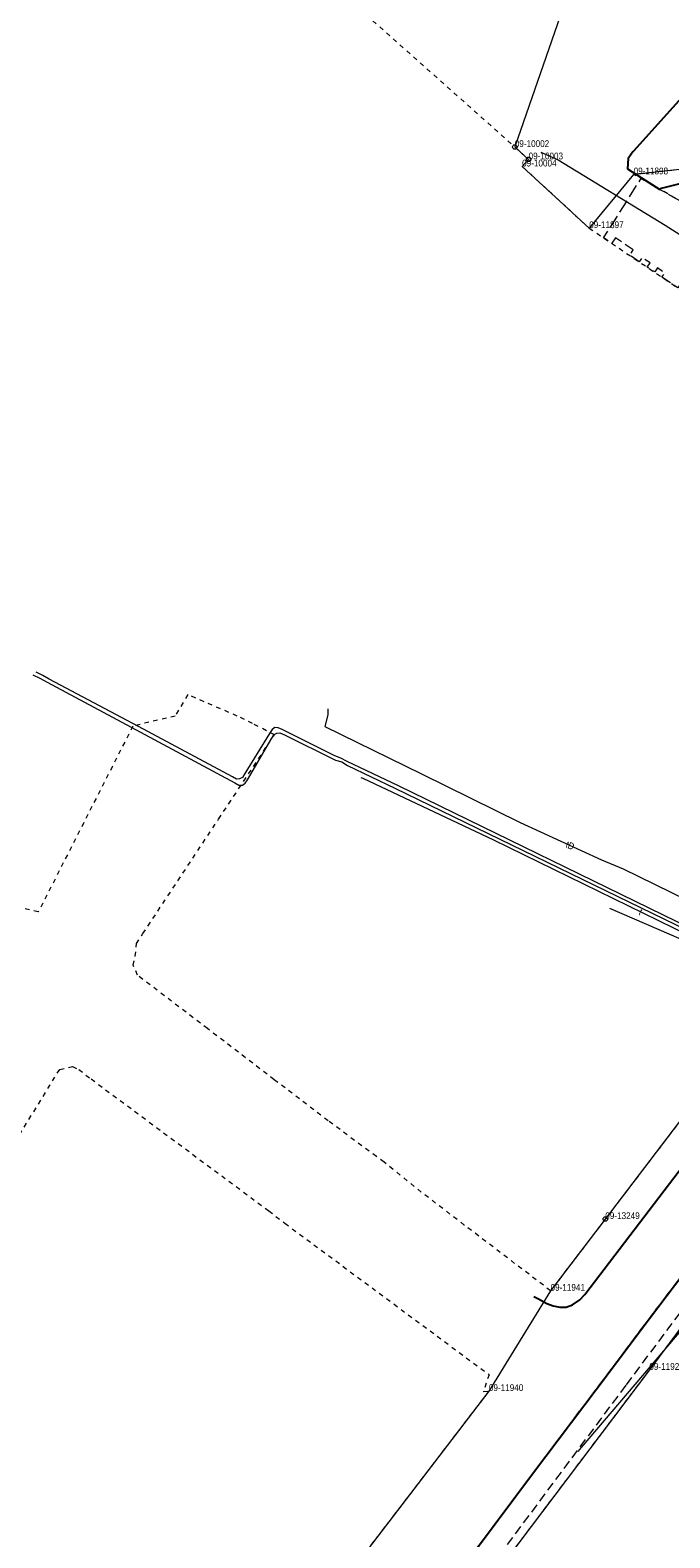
# Model space of a CAD drawing. Header units: metres. Extents: x 5550680 to 5557791, y 5952678 to 5961317.
# Tile 4 of 16: x 5550902 to 5550973, y 5960616 to 5960782. Entities that reach past the tile are written whole.
import ezdxf
from ezdxf.enums import TextEntityAlignment as Align

# ---------------------------------------------------------------- set-up
doc = ezdxf.new("R2010")
doc.units = ezdxf.units.M
doc.header["$MEASUREMENT"] = 0
for name, pattern in [('0.5_0.5', [1, 0.5, -0.5]), ('1.0_0.5', [1.5, 1, -0.5]), ('1.5_0.5', [2, 1.5, -0.5]), ('219-500', [0])]:
    doc.linetypes.add(name, pattern=pattern)
doc.layers.get('0').update_dxf_attribs({"color": 2, "linetype": 'CONTINUOUS', "lineweight": 5})
for name, color, linetype in [('202-punkt graniczny', 7, 'CONTINUOUS'), ('202-punkt graniczny-Atr103', 7, 'CONTINUOUS'), ('203-punkt graniczny', 7, 'CONTINUOUS'), ('203-punkt graniczny-Atr103', 7, 'CONTINUOUS'), ('218-kontur użytku gruntowego', 7, 'CONTINUOUS'), ('219-działka ewidencyjna', 7, 'CONTINUOUS'), ('chodnik', 7, 'CONTINUOUS'), ('krawężnik', 7, 'CONTINUOUS'), ('obszar utwardzony', 7, 'CONTINUOUS'), ('przewód ciepłowniczy', 7, 'CONTINUOUS'), ('przewód kanalizacyjny', 7, 'CONTINUOUS'), ('przewód telekomunikacyjny podziemny', 7, 'CONTINUOUS'), ('przewód telekomunikacyjny podziemny-Atr1', 7, 'CONTINUOUS')]:
    doc.layers.add(name, color=color, linetype=linetype)
doc.styles.get("Standard").update_dxf_attribs({"font": 'Working1250', "width": 0.75})

# ---------------------------------------------------------------- blocks, each defined once
blk = doc.blocks.new('203')
at = {"linetype": 'Continuous', "lineweight": 0}
h = blk.add_hatch(color=0, dxfattribs=at)
edge = h.paths.add_edge_path()
edge.add_arc((0, 0), 0.045, 0, 360)
blk = doc.blocks.new('202')
at = {"color": 0, "linetype": 'Continuous', "lineweight": 0}
blk.add_circle((0, 0), 0.25, dxfattribs=at)

msp = doc.modelspace()

# ---------------------------------------------------------------- linework, layer by layer
at = {"layer": '218-kontur użytku gruntowego', "color": 252, "linetype": '0.5_0.5', "lineweight": 18, "flags": 128}
for points in [[(5550937.91, 5960785.48), (5550955.86, 5960769.53)], [(5550955.86, 5960769.53), (5550957.39, 5960768.16)], [(5550969.02, 5960766.5), (5550995.6, 5960769.38)], [(5550957.39, 5960768.16), (5550956.67, 5960767.37)], [(5550956.67, 5960767.37), (5550964.1, 5960760.55)], [(5551023.1, 5960735.48), (5550969.02, 5960766.5)], [(5550964.1, 5960760.55), (5550981.44, 5960748.86)], [(5550919.64, 5960708.9), (5550918.26, 5960706.53)], [(5550925.12, 5960706.53), (5550919.64, 5960708.9)], [(5550913.57, 5960705.42), (5550903.1, 5960684.84)], [(5550918.26, 5960706.53), (5550913.57, 5960705.42)], [(5550926.83, 5960705.69), (5550925.12, 5960706.53)], [(5550929.24, 5960704.45), (5550926.83, 5960705.69)], [(5550923.07, 5960695.12), (5550929.24, 5960704.45)], [(5550917.45, 5960686.63), (5550923.07, 5960695.12)], [(5550903.1, 5960684.84), (5550879.27, 5960690.56)], [(5550914.68, 5960682.44), (5550917.45, 5960686.63)], [(5550913.96, 5960681.35), (5550914.68, 5960682.44)], [(5550913.84, 5960679.94), (5550913.96, 5960681.35)], [(5550988.95, 5960681.11), (5550965.88, 5960650.84)], [(5550913.62, 5960678.94), (5550913.84, 5960679.94)], [(5550914.07, 5960677.84), (5550913.62, 5960678.94)], [(5550921.84, 5960671.92), (5550914.07, 5960677.84)], [(5550929.22, 5960666.27), (5550921.84, 5960671.92)], [(5550997.35, 5960669.86), (5550970.76, 5960634.14)], [(5550837.16, 5960556.21), (5550905.47, 5960667.41)], [(5550905.47, 5960667.41), (5550906.89, 5960667.74)], [(5550906.89, 5960667.74), (5550907.58, 5960667.39)], [(5550907.58, 5960667.39), (5550908.95, 5960666.35)], [(5550908.95, 5960666.35), (5550928.62, 5960651.75)], [(5550930.42, 5960665.37), (5550929.22, 5960666.27)], [(5550935.18, 5960661.72), (5550930.42, 5960665.37)], [(5550940.53, 5960657.77), (5550935.18, 5960661.72)], [(5550941.38, 5960657.15), (5550940.53, 5960657.77)], [(5550945.51, 5960653.83), (5550941.38, 5960657.15)], [(5550950.27, 5960650.18), (5550945.51, 5960653.83)], [(5550928.62, 5960651.75), (5550930.41, 5960650.37)], [(5550930.41, 5960650.37), (5550953.02, 5960633.61)], [(5550965.88, 5960650.84), (5550959.82, 5960642.9)], [(5550955.05, 5960646.54), (5550950.27, 5960650.18)], [(5550959.82, 5960642.9), (5550955.05, 5960646.54)], [(5550970.76, 5960634.14), (5550936.59, 5960588.89)], [(5550953.02, 5960633.61), (5550952.37, 5960631.74)], [(5550952.99, 5960631.8), (5550920.34, 5960589.15)], [(5550952.37, 5960631.74), (5550952.99, 5960631.8)]]:
    msp.add_lwpolyline(points, dxfattribs=at)
at = {"layer": '219-działka ewidencyjna', "color": 252, "linetype": '219-500', "lineweight": 18, "flags": 128}
for points in [[(5550964.96, 5960795.76), (5550955.86, 5960769.53)], [(5550957.39, 5960768.16), (5550955.86, 5960769.53)], [(5550995.6, 5960769.38), (5550969.02, 5960766.5)], [(5550957.39, 5960768.16), (5550956.67, 5960767.37)], [(5550964.1, 5960760.55), (5550956.67, 5960767.37)], [(5550969.02, 5960766.5), (5550964.1, 5960760.55)], [(5550988.95, 5960681.11), (5550965.88, 5960650.84)], [(5550997.35, 5960669.86), (5550970.76, 5960634.14)], [(5550965.88, 5960650.84), (5550959.82, 5960642.9)], [(5550959.82, 5960642.9), (5550952.99, 5960631.8)], [(5550970.76, 5960634.14), (5550936.59, 5960588.89)], [(5550952.99, 5960631.8), (5550920.34, 5960589.15)]]:
    msp.add_lwpolyline(points, dxfattribs=at)
at = {"layer": 'chodnik', "color": 252, "linetype": '1.0_0.5', "lineweight": 18, "flags": 128}
msp.add_lwpolyline([(5550968.15, 5960632.44), (5550942.8, 5960598.4), (5550942.41, 5960602.07), (5550945.42, 5960606.07), (5550946.3, 5960607.18), (5550947.64, 5960609.01), (5550948.04, 5960609.55), (5550957.94, 5960622.77), (5550964.87, 5960631.98), (5550970.77, 5960639.84), (5550980.8, 5960653.06), (5550982.23, 5960654.95), (5550987.28, 5960661.77), (5550989.22, 5960664.35), (5550992.68, 5960668.88), (5550995.15, 5960672.21), (5550995.45, 5960672.06), (5550995.92, 5960672.69), (5550995.71, 5960672.89), (5550998.21, 5960676.87), (5550998.83, 5960676.51), (5551000.14, 5960675.53), (5550999.62, 5960674.73), (5550998.81, 5960673.15), (5550994.76, 5960668.03), (5550993.78, 5960666.73), (5550992.1, 5960664.5), (5550989.85, 5960661.53)], close=True, dxfattribs=at)
at = {"layer": 'krawężnik', "color": 252, "linetype": 'Continuous', "lineweight": 25, "flags": 128}
for points in [[(5550976.69, 5960777.61), (5550969.02, 5960769.07), (5550968.94, 5960768.98), (5550968.41, 5960768.27), (5550968.35, 5960767.11), (5550969.9, 5960766.13), (5550971.92, 5960764.84), (5550972.12, 5960764.96), (5550974.9, 5960765.67)], [(5550957.98, 5960642.26), (5550958.5, 5960642.01), (5550959.4, 5960641.5), (5550960.1, 5960641.23), (5550960.84, 5960641.08), (5550961.56, 5960641.09), (5550962.26, 5960641.34), (5550963.07, 5960641.88), (5550963.6, 5960642.47), (5550975.12, 5960657.59), (5550981.44, 5960666.13), (5550983.36, 5960668.71), (5550986.83, 5960673.24), (5550990.17, 5960677.65), (5550991.26, 5960679.29), (5550992.04, 5960680.51), (5550992.86, 5960681.95), (5550996.61, 5960688.53)], [(5550948.04, 5960609.55), (5550957.94, 5960622.77), (5550964.87, 5960631.98), (5550970.77, 5960639.84), (5550980.8, 5960653.06)]]:
    msp.add_lwpolyline(points, dxfattribs=at)
at = {"layer": 'obszar utwardzony', "color": 252, "linetype": '1.5_0.5', "lineweight": 18, "flags": 128}
msp.add_lwpolyline([(5551006.17, 5960708.36), (5551003.7, 5960709.95), (5551003.6, 5960709.78), (5550986.73, 5960720.61), (5550988.91, 5960723.81), (5550998.05, 5960738.44), (5550995.28, 5960740.23), (5550989.34, 5960744.07), (5550987.42, 5960745.28), (5550981.44, 5960748.86), (5550977.12, 5960751.78), (5550977.73, 5960752.68), (5550974.38, 5960754.68), (5550973.93, 5960753.93), (5550972.16, 5960755.12), (5550972.48, 5960755.57), (5550971.66, 5960756.15), (5550971.35, 5960755.69), (5550970.52, 5960756.22), (5550970.84, 5960756.69), (5550969.95, 5960757.29), (5550969.63, 5960756.82), (5550968.58, 5960757.55), (5550968.98, 5960758.15), (5550967.02, 5960759.46), (5550966.61, 5960758.86), (5550965.67, 5960759.49), (5550966.31, 5960760.44), (5550969.9, 5960766.13), (5550971.92, 5960764.84), (5550972.29, 5960764.63), (5550986.76, 5960756.32), (5550989.3, 5960754.87), (5550989.74, 5960755.6), (5551005.04, 5960746.51), (5551006.02, 5960746.85), (5551008.43, 5960745.41), (5551008.31, 5960744.53), (5551013.66, 5960741.37), (5551014.53, 5960740.86), (5551019.57, 5960737.89), (5551019.89, 5960736.8), (5551020.62, 5960735.84), (5551021.58, 5960735.11), (5551024.05, 5960735.17), (5551019.64, 5960727.49), (5551019.15, 5960730.12), (5551018.76, 5960730.32), (5551010.71, 5960716.15), (5551010.95, 5960715.8), (5551008.88, 5960712.53), (5551008.62, 5960712.64)], close=True, dxfattribs=at)
at = {"layer": 'przewód ciepłowniczy', "color": 252, "linetype": 'Continuous', "lineweight": 18, "flags": 128}
for points in [[(5550902.5, 5960711.09), (5550903.25, 5960710.72), (5550904.07, 5960710.29), (5550914.4, 5960704.76), (5550924.87, 5960699.14), (5550925.31, 5960698.89), (5550925.7, 5960698.88), (5550926.01, 5960699.09), (5550926.26, 5960699.48), (5550928.94, 5960704.07), (5550929.22, 5960704.48), (5550929.52, 5960704.65), (5550929.86, 5960704.67), (5550930.35, 5960704.46), (5550936, 5960701.64), (5550936.71, 5960701.46), (5550937.34, 5960701.07), (5550942.59, 5960698.55), (5550974.96, 5960682.81)], [(5550975.37, 5960683.01), (5550942.98, 5960698.79), (5550937.29, 5960701.5), (5550936.59, 5960701.85), (5550935.93, 5960702.12), (5550930.11, 5960705.04), (5550929.65, 5960705.24), (5550929.3, 5960705.25), (5550928.98, 5960705.04), (5550928.7, 5960704.58), (5550925.98, 5960700.16), (5550925.71, 5960699.71), (5550925.38, 5960699.57), (5550925.04, 5960699.55), (5550924.61, 5960699.81), (5550914.18, 5960705.38), (5550904.32, 5960710.62), (5550903.59, 5960711), (5550902.87, 5960711.39)]]:
    msp.add_lwpolyline(points, dxfattribs=at)
at = {"layer": 'przewód kanalizacyjny', "color": 252, "linetype": 'Continuous', "lineweight": 18, "flags": 128}
msp.add_lwpolyline([(5550995.38, 5960672.67), (5550966.39, 5960685.22)], dxfattribs=at)
at = {"layer": 'przewód telekomunikacyjny podziemny', "color": 252, "linetype": 'Continuous', "lineweight": 18, "flags": 128}
for points in [[(5550958.74, 5960768.97), (5550960.65, 5960768.1), (5550972.5, 5960760.86), (5550983.08, 5960754.17), (5550987.85, 5960751.24), (5550992.79, 5960748.22), (5550996.77, 5960745.61), (5551010.26, 5960737.26), (5551021.37, 5960730.41)], [(5550935.17, 5960707.32), (5550935.16, 5960706.65), (5550934.84, 5960705.36), (5550945.53, 5960700.13), (5550956.44, 5960694.73), (5550965.47, 5960690.6), (5550967.85, 5960689.61), (5550974.86, 5960686.17), (5550988.96, 5960680.43), (5550990.09, 5960680.39), (5550991.39, 5960679.45)], [(5551000.45, 5960669.86), (5551000.28, 5960670.07), (5550991.96, 5960674.02), (5550987.65, 5960677.33), (5550978.47, 5960680.61), (5550953.54, 5960692.78), (5550939.08, 5960699.6), (5550938.84, 5960699.7)], [(5550962.86, 5960625.1), (5550963.24, 5960625.54), (5550981.28, 5960646.72), (5550999.87, 5960670.28), (5551000.24, 5960670.78)]]:
    msp.add_lwpolyline(points, dxfattribs=at)

# ---------------------------------------------------------------- block references
at = {"layer": '202-punkt graniczny', "color": 252, "linetype": 'Continuous', "lineweight": 18}
for p in [(5550955.86, 5960769.53), (5550957.39, 5960768.16), (5550965.88, 5960650.84)]:
    msp.add_blockref('202', p, dxfattribs=at)
at = {"layer": '203-punkt graniczny', "color": 252, "linetype": 'Continuous', "lineweight": 18}
for p in [(5550956.67, 5960767.37), (5550969.02, 5960766.5), (5550964.1, 5960760.55), (5550959.82, 5960642.9), (5550970.76, 5960634.14), (5550952.99, 5960631.8)]:
    msp.add_blockref('203', p, dxfattribs=at)

# ---------------------------------------------------------------- texts
at = {"layer": '202-punkt graniczny-Atr103', "color": 252, "width": 0.9}
for s, p in [('09-10002', (5550955.86, 5960769.53)), ('09-10003', (5550957.39, 5960768.16)), ('09-13249', (5550965.88, 5960650.84))]:
    msp.add_text(s, height=0.75, dxfattribs=at).set_placement(p)
at = {"layer": '203-punkt graniczny-Atr103', "color": 252, "width": 0.9}
for s, p in [('09-10004', (5550956.67, 5960767.37)), ('09-11898', (5550969.02, 5960766.5)), ('09-11897', (5550964.1, 5960760.55)), ('09-11941', (5550959.82, 5960642.9)), ('09-11926', (5550970.76, 5960634.14)), ('09-11940', (5550952.99, 5960631.8))]:
    msp.add_text(s, height=0.75, dxfattribs=at).set_placement(p)
at = {"layer": 'przewód telekomunikacyjny podziemny-Atr1', "color": 252, "width": 0.9}
for s, rotation, p in [('tD', 335.422, (5550961.99, 5960692.19)), ('t', -26.02, (5550969.79, 5960684.85))]:
    msp.add_text(s, height=0.75, rotation=rotation, dxfattribs=at).set_placement(p, align=Align.MIDDLE_CENTER)

doc.saveas('drawing.dxf')
